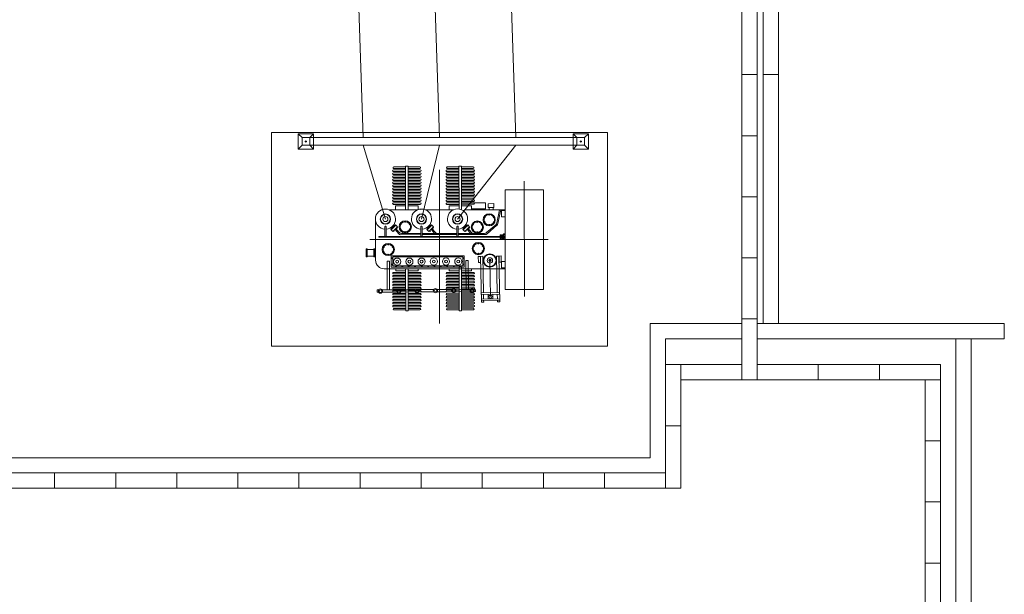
# Model space of a CAD drawing. Header units: millimetres. Extents: x 0 to 420, y 0 to 297.
# Tile 4 of 16: x 84 to 148, y 104 to 142. Entities that reach past the tile are written whole.
import ezdxf

# ---------------------------------------------------------------- set-up
doc = ezdxf.new("R2010")
doc.units = ezdxf.units.MM
doc.linetypes.add('K5LT_AXLED', pattern=[19.5, 15, -1.5, 1.5, -1.5])
doc.linetypes.add('K5LT_THIN', pattern=[0])
doc.layers.add('лотки', color=7, linetype='Continuous')
doc.layers.add('ошиновка 110', color=2, linetype='Continuous', true_color=0xffff00)

# ---------------------------------------------------------------- blocks, each defined once
blk = doc.blocks.new('U25')
at = {"color": 4, "linetype": 'K5LT_THIN', "lineweight": 9, "true_color": 0x00ffff}
for p, q in [((100.048, 120.383), (100.048, 134.383)), ((100.048, 134.383), (122.048, 134.383)), ((122.048, 134.383), (122.048, 120.383)), ((122.048, 120.383), (100.048, 120.383))]:
    blk.add_line(p, q, dxfattribs=at)
blk = doc.blocks.new('U29')
at = {"layer": 'лотки', "color": 4, "linetype": 'K5LT_THIN', "lineweight": 9, "true_color": 0x00ffff}
for p, q in [((132.248, 138.181), (132.248, 154.181)), ((132.248, 154.181), (133.248, 154.181)), ((133.248, 154.181), (133.248, 138.181)), ((133.248, 138.181), (132.248, 138.181))]:
    blk.add_line(p, q, dxfattribs=at)
blk = doc.blocks.new('U133')
at = {"color": 4, "linetype": 'K5LT_THIN', "lineweight": 9, "true_color": 0x00ffff}
for p, q in [((108.824, 132.191), (108.827, 129.326)), ((108.99, 132.191), (108.824, 132.191)), ((108.993, 129.327), (108.99, 132.191)), ((112.488, 132.194), (112.322, 132.194)), ((112.322, 132.194), (112.325, 129.374)), ((112.491, 129.374), (112.488, 132.194)), ((108.007, 132.082), (108.007, 132.084)), ((108.825, 131.936), (108.028, 131.935)), ((108.825, 131.838), (108.028, 131.837)), ((108.825, 131.74), (108.028, 131.739)), ((108.825, 131.642), (108.028, 131.641)), ((108.825, 131.544), (108.028, 131.543)), ((108.057, 132.132), (108.824, 132.132)), ((108.824, 132.034), (108.057, 132.034)), ((109.757, 132.133), (108.99, 132.132)), ((108.99, 132.034), (109.757, 132.035)), ((108.991, 131.936), (109.788, 131.937)), ((108.991, 131.838), (109.788, 131.839)), ((108.991, 131.74), (109.788, 131.741)), ((108.991, 131.642), (109.788, 131.643)), ((108.991, 131.544), (109.788, 131.544)), ((109.807, 132.083), (109.807, 132.085)), ((111.505, 132.085), (111.505, 132.086)), ((112.322, 131.939), (111.525, 131.938)), ((112.323, 131.841), (111.526, 131.84)), ((112.323, 131.743), (111.526, 131.742)), ((112.323, 131.645), (111.526, 131.644)), ((112.323, 131.547), (111.526, 131.546)), ((111.555, 132.135), (112.322, 132.135)), ((112.322, 132.037), (111.555, 132.036)), ((113.255, 132.136), (112.488, 132.135)), ((112.488, 132.037), (113.255, 132.038)), ((112.488, 131.939), (113.285, 131.94)), ((112.489, 131.841), (113.286, 131.842)), ((112.489, 131.743), (113.286, 131.744)), ((112.489, 131.645), (113.286, 131.645)), ((112.489, 131.547), (113.286, 131.547)), ((113.305, 132.086), (113.305, 132.088)), ((108.825, 131.446), (108.028, 131.445)), ((108.825, 131.347), (108.028, 131.347)), ((108.825, 131.249), (108.028, 131.249)), ((108.825, 131.151), (108.028, 131.151)), ((108.825, 131.053), (108.028, 131.052)), ((108.825, 130.955), (108.028, 130.954)), ((108.991, 131.446), (109.788, 131.446)), ((108.991, 131.348), (109.788, 131.348)), ((108.991, 131.249), (109.788, 131.25)), ((108.991, 131.151), (109.788, 131.152)), ((108.991, 131.053), (109.788, 131.054)), ((108.991, 130.955), (109.788, 130.956)), ((112.323, 131.448), (111.526, 131.448)), ((112.323, 131.35), (111.526, 131.35)), ((112.323, 131.252), (111.526, 131.252)), ((112.323, 131.154), (111.526, 131.153)), ((112.323, 131.056), (111.526, 131.055)), ((112.323, 130.958), (111.526, 130.957)), ((112.489, 131.449), (113.286, 131.449)), ((112.489, 131.35), (113.286, 131.351)), ((112.489, 131.252), (113.286, 131.253)), ((112.489, 131.154), (113.286, 131.155)), ((112.489, 131.056), (113.286, 131.057)), ((112.489, 130.958), (113.286, 130.959)), ((108.825, 130.857), (108.028, 130.856)), ((108.826, 130.759), (108.029, 130.758)), ((108.826, 130.661), (108.029, 130.66)), ((108.826, 130.563), (108.029, 130.562)), ((108.826, 130.464), (108.029, 130.464)), ((108.826, 130.366), (108.029, 130.366)), ((108.826, 130.268), (108.029, 130.268)), ((108.991, 130.857), (109.788, 130.858)), ((108.992, 130.759), (109.789, 130.76)), ((108.992, 130.661), (109.789, 130.661)), ((108.992, 130.563), (109.789, 130.563)), ((108.992, 130.465), (109.789, 130.465)), ((108.992, 130.367), (109.789, 130.367)), ((108.992, 130.268), (109.789, 130.269)), ((112.323, 130.86), (111.526, 130.859)), ((112.323, 130.762), (111.526, 130.761)), ((112.323, 130.664), (111.526, 130.663)), ((112.324, 130.565), (111.527, 130.565)), ((112.324, 130.467), (111.527, 130.467)), ((112.324, 130.369), (111.527, 130.369)), ((112.324, 130.271), (111.527, 130.27)), ((112.489, 130.86), (113.286, 130.861)), ((112.489, 130.762), (113.286, 130.762)), ((112.489, 130.664), (113.286, 130.664)), ((112.49, 130.566), (113.287, 130.566)), ((112.49, 130.467), (113.287, 130.468)), ((112.49, 130.369), (113.287, 130.37)), ((112.49, 130.271), (113.287, 130.272)), ((117.859, 130.638), (115.339, 130.636)), ((115.339, 130.636), (115.344, 124.094)), ((117.864, 124.096), (117.859, 130.638)), ((108.826, 130.17), (108.029, 130.169)), ((108.826, 130.072), (108.029, 130.071)), ((108.826, 129.974), (108.029, 129.973)), ((108.826, 129.876), (108.029, 129.875)), ((108.826, 129.778), (108.029, 129.777)), ((108.826, 129.68), (108.029, 129.679)), ((108.176, 129.586), (108.826, 129.586)), ((108.176, 129.586), (108.176, 129.326)), ((108.992, 130.17), (109.789, 130.171)), ((108.992, 130.072), (109.789, 130.073)), ((108.992, 129.974), (109.789, 129.975)), ((108.992, 129.876), (109.789, 129.877)), ((108.992, 129.778), (109.789, 129.779)), ((108.992, 129.68), (109.789, 129.68)), ((108.992, 129.586), (109.643, 129.587)), ((109.643, 129.587), (109.644, 129.327)), ((112.324, 130.173), (111.527, 130.172)), ((112.324, 130.075), (111.527, 130.074)), ((112.324, 129.977), (111.527, 129.976)), ((112.324, 129.879), (111.527, 129.878)), ((112.324, 129.781), (111.527, 129.78)), ((112.324, 129.682), (111.527, 129.682)), ((111.673, 129.589), (111.674, 129.329)), ((111.673, 129.589), (112.324, 129.589)), ((112.49, 130.173), (113.287, 130.174)), ((112.49, 130.075), (113.287, 130.076)), ((112.49, 129.977), (113.287, 129.978)), ((112.49, 129.879), (113.287, 129.879)), ((112.49, 129.781), (113.287, 129.781)), ((112.49, 129.683), (113.287, 129.683)), ((112.49, 129.589), (113.141, 129.59)), ((114.055, 129.782), (113.121, 129.781)), ((113.121, 129.781), (113.121, 129.781)), ((113.141, 129.59), (113.142, 129.33)), ((114.055, 129.396), (114.055, 129.782)), ((114.236, 129.726), (114.612, 129.727)), ((114.236, 129.466), (114.236, 129.726)), ((114.612, 129.727), (114.612, 129.467)), ((107.758, 129.326), (109.617, 129.327)), ((108.827, 129.326), (108.993, 129.327)), ((109.821, 129.327), (109.827, 129.327)), ((111.977, 129.329), (110.118, 129.327)), ((115.34, 129.332), (112.658, 129.33)), ((113.141, 129.395), (114.055, 129.396)), ((113.292, 129.396), (113.358, 129.396)), ((113.292, 129.33), (113.292, 129.396)), ((113.358, 129.33), (113.292, 129.33)), ((113.358, 129.396), (113.358, 129.33)), ((113.884, 129.396), (113.819, 129.396)), ((113.819, 129.396), (113.819, 129.331)), ((113.819, 129.331), (113.885, 129.331)), ((113.885, 129.331), (113.884, 129.396)), ((114.612, 129.467), (114.236, 129.466)), ((114.552, 129.467), (114.297, 129.467)), ((114.297, 129.467), (114.297, 129.331)), ((114.297, 129.331), (114.552, 129.331)), ((114.552, 129.331), (114.552, 129.467)), ((114.802, 128.462), (114.971, 129.331)), ((114.875, 128.42), (115.053, 129.332)), ((115.34, 129.272), (115.098, 129.271)), ((115.098, 129.271), (115.099, 128.858)), ((106.862, 128.582), (106.865, 126.017)), ((108.174, 128.343), (108.015, 128.188)), ((108.194, 128.321), (108.036, 128.167)), ((108.116, 128.286), (108.058, 128.351)), ((108.174, 128.343), (108.302, 128.202)), ((110.534, 128.344), (110.375, 128.19)), ((110.554, 128.323), (110.396, 128.169)), ((110.476, 128.288), (110.418, 128.353)), ((110.534, 128.344), (110.662, 128.204)), ((112.894, 128.346), (112.735, 128.192)), ((112.914, 128.325), (112.756, 128.17)), ((112.836, 128.29), (112.778, 128.355)), ((112.894, 128.346), (113.022, 128.206)), ((114.134, 127.828), (114.736, 128.349)), ((114.163, 127.748), (114.809, 128.307)), ((115.099, 128.858), (115.34, 128.859)), ((107.473, 128.237), (107.47, 128.232)), ((107.47, 128.232), (107.47, 128.23)), ((107.47, 127.58), (107.47, 128.23)), ((107.479, 128.241), (107.473, 128.237)), ((107.491, 128.245), (107.479, 128.241)), ((107.507, 128.247), (107.491, 128.245)), ((107.522, 128.246), (107.507, 128.247)), ((107.533, 128.243), (107.522, 128.246)), ((107.541, 128.239), (107.533, 128.243)), ((107.546, 128.235), (107.541, 128.239)), ((107.548, 128.23), (107.546, 128.235)), ((107.548, 127.58), (107.548, 128.23)), ((107.913, 128.091), (107.85, 128.152)), ((107.854, 128.035), (108.015, 128.188)), ((107.854, 128.035), (107.99, 127.902)), ((107.875, 128.015), (108.036, 128.167)), ((107.99, 127.902), (108.145, 128.053)), ((108.03, 127.941), (108.06, 127.91)), ((108.089, 127.938), (108.059, 127.969)), ((108.06, 127.91), (108.089, 127.938)), ((108.136, 128.044), (108.36, 127.769)), ((108.302, 128.202), (108.145, 128.053)), ((108.195, 128.101), (108.395, 127.85)), ((108.262, 128.104), (108.232, 128.136)), ((108.261, 128.163), (108.291, 128.132)), ((108.291, 128.132), (108.262, 128.104)), ((108.516, 127.695), (109.83, 127.696)), ((108.552, 127.775), (109.843, 127.776)), ((109.833, 128.239), (109.83, 128.234)), ((109.83, 128.234), (109.83, 128.232)), ((109.83, 127.582), (109.83, 128.232)), ((109.839, 128.243), (109.833, 128.239)), ((109.851, 128.247), (109.839, 128.243)), ((109.867, 128.249), (109.851, 128.247)), ((109.882, 128.248), (109.867, 128.249)), ((109.893, 128.245), (109.882, 128.248)), ((109.901, 128.241), (109.893, 128.245)), ((109.906, 128.237), (109.901, 128.241)), ((109.908, 128.232), (109.906, 128.237)), ((109.908, 127.582), (109.908, 128.232)), ((109.908, 127.696), (112.19, 127.698)), ((109.922, 127.776), (112.203, 127.778)), ((110.273, 128.093), (110.21, 128.154)), ((110.214, 128.037), (110.375, 128.19)), ((110.214, 128.037), (110.35, 127.904)), ((110.235, 128.017), (110.396, 128.169)), ((110.35, 127.904), (110.505, 128.055)), ((110.39, 127.943), (110.42, 127.912)), ((110.449, 127.94), (110.419, 127.971)), ((110.42, 127.912), (110.449, 127.94)), ((110.496, 128.046), (110.72, 127.77)), ((110.662, 128.204), (110.505, 128.055)), ((110.555, 128.102), (110.755, 127.852)), ((110.622, 128.106), (110.592, 128.138)), ((110.621, 128.165), (110.651, 128.134)), ((110.651, 128.134), (110.622, 128.106)), ((112.193, 128.241), (112.19, 128.236)), ((112.19, 128.236), (112.19, 128.234)), ((112.19, 127.584), (112.19, 128.234)), ((112.199, 128.245), (112.193, 128.241)), ((112.211, 128.249), (112.199, 128.245)), ((112.227, 128.251), (112.211, 128.249)), ((112.242, 128.25), (112.227, 128.251)), ((112.253, 128.247), (112.242, 128.25)), ((112.261, 128.243), (112.253, 128.247)), ((112.266, 128.239), (112.261, 128.243)), ((112.268, 128.234), (112.266, 128.239)), ((112.268, 127.584), (112.268, 128.234)), ((112.282, 127.778), (114.003, 127.779)), ((112.282, 127.698), (114.033, 127.699)), ((112.633, 128.095), (112.57, 128.156)), ((112.574, 128.039), (112.735, 128.192)), ((112.574, 128.039), (112.71, 127.906)), ((112.595, 128.019), (112.756, 128.17)), ((112.71, 127.906), (112.865, 128.057)), ((112.75, 127.945), (112.78, 127.914)), ((112.809, 127.942), (112.779, 127.973)), ((112.78, 127.914), (112.809, 127.942)), ((112.856, 128.048), (113.08, 127.772)), ((113.022, 128.206), (112.865, 128.057)), ((112.915, 128.104), (113.115, 127.854)), ((112.982, 128.108), (112.952, 128.14)), ((112.981, 128.167), (113.011, 128.136)), ((113.011, 128.136), (112.982, 128.108)), ((115.025, 127.681), (115.103, 127.681)), ((115.025, 127.681), (115.025, 127.558)), ((115.064, 127.681), (115.064, 127.558)), ((115.104, 127.558), (115.103, 127.681)), ((115.025, 127.586), (107.107, 127.58)), ((115.025, 127.53), (107.107, 127.523)), ((115.025, 127.435), (115.025, 127.558)), ((115.025, 127.435), (115.104, 127.435)), ((115.064, 127.435), (115.064, 127.558)), ((115.341, 127.586), (115.104, 127.586)), ((115.104, 127.558), (115.104, 127.435)), ((115.341, 127.53), (115.104, 127.53)), ((115.328, 127.643), (115.341, 127.643)), ((115.328, 127.474), (115.342, 127.474)), ((106.242, 126.766), (106.304, 126.766)), ((106.243, 126.24), (106.242, 126.766)), ((106.304, 126.766), (106.305, 126.24)), ((106.304, 126.721), (106.74, 126.721)), ((106.74, 126.766), (106.802, 126.766)), ((106.74, 126.241), (106.74, 126.766)), ((106.864, 126.766), (106.802, 126.766)), ((106.802, 126.766), (106.802, 126.241)), ((106.802, 126.766), (106.802, 126.241)), ((106.864, 126.241), (106.864, 126.766)), ((106.305, 126.24), (106.243, 126.24)), ((106.305, 126.285), (106.74, 126.286)), ((106.802, 126.241), (106.74, 126.241)), ((106.802, 126.241), (106.864, 126.241)), ((107.892, 126.312), (112.668, 126.316)), ((107.892, 125.565), (107.892, 126.312)), ((112.566, 126.236), (107.984, 126.233)), ((107.984, 126.233), (107.984, 125.645)), ((112.566, 125.648), (112.566, 126.236)), ((112.668, 126.316), (112.669, 125.569)), ((115.101, 125.928), (115.343, 125.929)), ((115.101, 125.515), (115.101, 125.928)), ((107.425, 125.457), (115.343, 125.464)), ((112.669, 125.569), (107.892, 125.565)), ((107.984, 125.645), (112.566, 125.648)), ((108.83, 125.222), (108.033, 125.221)), ((108.83, 125.124), (108.033, 125.123)), ((108.179, 125.315), (108.179, 125.458)), ((108.179, 125.315), (108.83, 125.315)), ((108.832, 122.711), (108.83, 125.458)), ((108.83, 125.458), (108.996, 125.458)), ((108.996, 125.458), (108.998, 122.711)), ((108.996, 125.315), (109.647, 125.316)), ((108.996, 125.222), (109.793, 125.223)), ((108.996, 125.124), (109.793, 125.125)), ((109.647, 125.316), (109.647, 125.459)), ((112.328, 125.225), (111.531, 125.225)), ((112.328, 125.127), (111.531, 125.127)), ((111.677, 125.318), (111.677, 125.461)), ((111.677, 125.318), (112.328, 125.319)), ((112.33, 122.714), (112.328, 125.579)), ((112.328, 125.579), (112.494, 125.579)), ((112.494, 125.579), (112.496, 122.714)), ((112.494, 125.319), (113.145, 125.319)), ((112.494, 125.226), (113.291, 125.226)), ((112.494, 125.127), (113.291, 125.128)), ((113.145, 125.319), (113.145, 125.462)), ((115.343, 125.515), (115.101, 125.515)), ((108.83, 125.026), (108.033, 125.025)), ((108.83, 124.928), (108.033, 124.927)), ((108.83, 124.83), (108.033, 124.829)), ((108.83, 124.731), (108.033, 124.731)), ((108.831, 124.633), (108.034, 124.633)), ((108.831, 124.535), (108.034, 124.535)), ((108.831, 124.437), (108.034, 124.436)), ((108.996, 125.026), (109.793, 125.027)), ((108.996, 124.928), (109.793, 124.928)), ((108.996, 124.83), (109.793, 124.83)), ((108.996, 124.732), (109.793, 124.732)), ((108.997, 124.633), (109.794, 124.634)), ((108.997, 124.535), (109.794, 124.536)), ((108.997, 124.437), (109.794, 124.438)), ((112.328, 125.029), (111.531, 125.028)), ((112.328, 124.931), (111.531, 124.93)), ((112.328, 124.833), (111.531, 124.832)), ((112.328, 124.735), (111.531, 124.734)), ((112.328, 124.637), (111.531, 124.636)), ((112.329, 124.539), (111.532, 124.538)), ((112.329, 124.44), (111.532, 124.44)), ((112.494, 125.029), (113.291, 125.03)), ((112.494, 124.931), (113.291, 124.932)), ((112.494, 124.833), (113.291, 124.834)), ((112.494, 124.735), (113.291, 124.736)), ((112.494, 124.637), (113.291, 124.638)), ((112.495, 124.539), (113.292, 124.539)), ((112.495, 124.441), (113.292, 124.441)), ((108.831, 124.339), (108.034, 124.338)), ((108.831, 124.241), (108.034, 124.24)), ((108.831, 124.143), (108.034, 124.142)), ((108.831, 124.045), (108.034, 124.044)), ((108.831, 123.947), (108.034, 123.946)), ((108.831, 123.848), (108.034, 123.848)), ((108.997, 124.339), (109.794, 124.34)), ((108.997, 124.241), (109.794, 124.242)), ((108.997, 124.143), (109.794, 124.144)), ((108.997, 124.045), (109.794, 124.045)), ((108.997, 123.947), (109.794, 123.947)), ((108.997, 123.849), (109.794, 123.849)), ((112.329, 124.342), (111.532, 124.342)), ((112.329, 124.244), (111.532, 124.244)), ((112.329, 124.146), (111.532, 124.146)), ((112.329, 124.048), (111.532, 124.047)), ((112.329, 123.95), (111.532, 123.949)), ((112.329, 123.852), (111.532, 123.851)), ((112.495, 124.343), (113.292, 124.343)), ((112.495, 124.244), (113.292, 124.245)), ((112.495, 124.146), (113.292, 124.147)), ((112.495, 124.048), (113.292, 124.049)), ((112.495, 123.95), (113.292, 123.951)), ((112.495, 123.852), (113.292, 123.853)), ((115.344, 124.094), (117.864, 124.096)), ((108.831, 123.75), (108.034, 123.75)), ((108.831, 123.652), (108.034, 123.652)), ((108.831, 123.554), (108.034, 123.554)), ((108.831, 123.456), (108.034, 123.455)), ((108.832, 123.358), (108.035, 123.357)), ((108.832, 123.26), (108.035, 123.259)), ((108.832, 123.162), (108.035, 123.161)), ((108.997, 123.751), (109.794, 123.751)), ((108.997, 123.652), (109.794, 123.653)), ((108.997, 123.554), (109.794, 123.555)), ((108.997, 123.456), (109.794, 123.457)), ((108.998, 123.358), (109.795, 123.359)), ((108.998, 123.26), (109.795, 123.261)), ((108.998, 123.162), (109.795, 123.163)), ((112.329, 123.754), (111.532, 123.753)), ((112.329, 123.656), (111.532, 123.655)), ((112.329, 123.558), (111.532, 123.557)), ((112.329, 123.459), (111.532, 123.459)), ((112.329, 123.361), (111.532, 123.361)), ((112.33, 123.263), (111.533, 123.263)), ((112.33, 123.165), (111.533, 123.164)), ((112.495, 123.754), (113.292, 123.755)), ((112.495, 123.656), (113.292, 123.656)), ((112.495, 123.558), (113.292, 123.558)), ((112.495, 123.46), (113.292, 123.46)), ((112.495, 123.361), (113.292, 123.362)), ((112.496, 123.263), (113.293, 123.264)), ((112.496, 123.165), (113.293, 123.166)), ((108.015, 122.819), (108.015, 122.817)), ((108.832, 123.064), (108.035, 123.063)), ((108.832, 122.966), (108.035, 122.965)), ((108.832, 122.867), (108.065, 122.867)), ((108.065, 122.769), (108.832, 122.769)), ((108.998, 122.711), (108.832, 122.711)), ((108.998, 123.064), (109.795, 123.064)), ((108.998, 122.966), (109.795, 122.966)), ((108.998, 122.868), (109.765, 122.868)), ((109.765, 122.77), (108.998, 122.769)), ((109.815, 122.82), (109.815, 122.818)), ((111.513, 122.822), (111.513, 122.82)), ((112.33, 123.067), (111.533, 123.066)), ((112.33, 122.969), (111.533, 122.968)), ((112.33, 122.871), (111.563, 122.87)), ((111.563, 122.772), (112.33, 122.773)), ((112.496, 122.714), (112.33, 122.714)), ((112.496, 123.067), (113.293, 123.068)), ((112.496, 122.969), (113.293, 122.97)), ((112.496, 122.871), (113.263, 122.872)), ((113.263, 122.773), (112.496, 122.773)), ((113.313, 122.823), (113.313, 122.822))]:
    blk.add_line(p, q, dxfattribs=at)
at = {"color": 2, "linetype": 'K5LT_AXLED', "lineweight": 9, "true_color": 0xffff00}
blk.add_line((116.598, 131.197), (116.605, 123.653), dxfattribs=at)
at = {"color": 4, "linetype": 'K5LT_THIN', "lineweight": 9, "true_color": 0x00ffff}
for centre, radius, start, end in [((108.028, 131.885), 0.05, 90.04687, 180.04687), ((108.028, 131.887), 0.05, 180.04687, 270.04687), ((108.028, 131.689), 0.05, 90.04687, 180.04687), ((108.028, 131.691), 0.05, 180.04687, 270.04687), ((108.028, 131.493), 0.05, 90.04687, 180.04687), ((108.057, 132.082), 0.05, 90.04687, 180.04687), ((108.057, 132.084), 0.05, 180.04687, 270.04687), ((109.757, 132.083), 0.05, 0.04687, 90.04687), ((109.757, 132.085), 0.05, 270.04687, 0.04687), ((109.788, 131.887), 0.05, 0.04687, 90.04687), ((109.788, 131.889), 0.05, 270.04687, 0.04687), ((109.788, 131.691), 0.05, 0.04687, 90.04687), ((109.788, 131.693), 0.05, 270.04687, 0.04687), ((109.788, 131.494), 0.05, 0.04687, 90.04687), ((111.525, 131.888), 0.05, 90.04687, 180.04687), ((111.525, 131.89), 0.05, 180.04687, 270.04687), ((111.526, 131.692), 0.05, 90.04687, 180.04687), ((111.526, 131.694), 0.05, 180.04687, 270.04687), ((111.526, 131.496), 0.05, 90.04687, 180.04687), ((111.555, 132.085), 0.05, 90.04687, 180.04687), ((111.555, 132.086), 0.05, 180.04687, 270.04687), ((113.255, 132.086), 0.05, 0.04687, 90.04687), ((113.255, 132.088), 0.05, 270.04687, 0.04687), ((113.285, 131.89), 0.05, 0.04687, 90.04687), ((113.285, 131.892), 0.05, 270.04687, 0.04687), ((113.286, 131.694), 0.05, 0.04687, 90.04687), ((113.286, 131.695), 0.05, 270.04687, 0.04687), ((113.286, 131.497), 0.05, 0.04687, 90.04687), ((108.028, 131.495), 0.05, 180.04687, 270.04687), ((108.028, 131.297), 0.05, 90.04687, 180.04687), ((108.028, 131.299), 0.05, 180.04687, 270.04687), ((108.028, 131.101), 0.05, 90.04687, 180.04687), ((108.028, 131.102), 0.05, 180.04687, 270.04687), ((108.028, 130.904), 0.05, 90.04687, 180.04687), ((108.028, 130.906), 0.05, 180.04687, 270.04687), ((109.788, 131.496), 0.05, 270.04687, 0.04687), ((109.788, 131.298), 0.05, 0.04687, 90.04687), ((109.788, 131.3), 0.05, 270.04687, 0.04687), ((109.788, 131.102), 0.05, 0.04687, 90.04687), ((109.788, 131.104), 0.05, 270.04687, 0.04687), ((109.788, 130.906), 0.05, 0.04687, 90.04687), ((109.788, 130.908), 0.05, 270.04687, 0.04687), ((111.526, 131.498), 0.05, 180.04687, 270.04687), ((111.526, 131.3), 0.05, 90.04687, 180.04687), ((111.526, 131.302), 0.05, 180.04687, 270.04687), ((111.526, 131.103), 0.05, 90.04687, 180.04687), ((111.526, 131.105), 0.05, 180.04687, 270.04687), ((111.526, 130.907), 0.05, 90.04687, 180.04687), ((111.526, 130.909), 0.05, 180.04687, 270.04687), ((113.286, 131.499), 0.05, 270.04687, 0.04687), ((113.286, 131.301), 0.05, 0.04687, 90.04687), ((113.286, 131.303), 0.05, 270.04687, 0.04687), ((113.286, 131.105), 0.05, 0.04687, 90.04687), ((113.286, 131.107), 0.05, 270.04687, 0.04687), ((113.286, 130.909), 0.05, 0.04687, 90.04687), ((113.286, 130.911), 0.05, 270.04687, 0.04687), ((108.029, 130.708), 0.05, 90.04687, 180.04687), ((108.029, 130.71), 0.05, 180.04687, 270.04687), ((108.029, 130.512), 0.05, 90.04687, 180.04687), ((108.029, 130.514), 0.05, 180.04687, 270.04687), ((108.029, 130.316), 0.05, 90.04687, 180.04687), ((108.029, 130.318), 0.05, 180.04687, 270.04687), ((109.789, 130.71), 0.05, 0.04687, 90.04687), ((109.789, 130.711), 0.05, 270.04687, 0.04687), ((109.789, 130.513), 0.05, 0.04687, 90.04687), ((109.789, 130.515), 0.05, 270.04687, 0.04687), ((109.789, 130.317), 0.05, 0.04687, 90.04687), ((109.789, 130.319), 0.05, 270.04687, 0.04687), ((111.526, 130.711), 0.05, 90.04687, 180.04687), ((111.526, 130.713), 0.05, 180.04687, 270.04687), ((111.527, 130.515), 0.05, 90.04687, 180.04687), ((111.527, 130.517), 0.05, 180.04687, 270.04687), ((111.527, 130.319), 0.05, 90.04687, 180.04687), ((111.527, 130.32), 0.05, 180.04687, 270.04687), ((113.286, 130.712), 0.05, 0.04687, 90.04687), ((113.286, 130.714), 0.05, 270.04687, 0.04687), ((113.287, 130.516), 0.05, 0.04687, 90.04687), ((113.287, 130.518), 0.05, 270.04687, 0.04687), ((113.287, 130.32), 0.05, 0.04687, 90.04687), ((113.287, 130.322), 0.05, 270.04687, 0.04687), ((108.029, 130.119), 0.05, 90.04687, 180.04687), ((108.029, 130.121), 0.05, 180.04687, 270.04687), ((108.029, 129.923), 0.05, 90.04687, 180.04687), ((108.029, 129.925), 0.05, 180.04687, 270.04687), ((108.029, 129.727), 0.05, 90.04687, 180.04687), ((108.029, 129.729), 0.05, 180.04687, 270.04687), ((109.789, 130.121), 0.05, 0.04687, 90.04687), ((109.789, 130.123), 0.05, 270.04687, 0.04687), ((109.789, 129.925), 0.05, 0.04687, 90.04687), ((109.789, 129.927), 0.05, 270.04687, 0.04687), ((109.789, 129.729), 0.05, 0.04687, 90.04687), ((109.789, 129.73), 0.05, 270.04687, 0.04687), ((111.527, 130.122), 0.05, 90.04687, 180.04687), ((111.527, 130.124), 0.05, 180.04687, 270.04687), ((111.527, 129.926), 0.05, 90.04687, 180.04687), ((111.527, 129.928), 0.05, 180.04687, 270.04687), ((111.527, 129.73), 0.05, 90.04687, 180.04687), ((111.527, 129.732), 0.05, 180.04687, 270.04687), ((113.287, 130.124), 0.05, 0.04687, 90.04687), ((113.287, 130.126), 0.05, 270.04687, 0.04687), ((113.287, 129.928), 0.05, 0.04687, 90.04687), ((113.287, 129.929), 0.05, 270.04687, 0.04687), ((113.287, 129.731), 0.05, 0.04687, 90.04687), ((113.287, 129.733), 0.05, 270.04687, 0.04687), ((107.508, 128.715), 0.659, 273.44393, 266.64981), ((107.508, 128.715), 0.337, 0, 180), ((107.508, 128.715), 0.316, 0, 180), ((109.868, 128.717), 0.659, 273.44393, 266.64981), ((109.868, 128.717), 0.337, 0, 180), ((109.868, 128.717), 0.316, 0, 180), ((112.228, 128.719), 0.659, 273.44393, 266.64981), ((112.228, 128.719), 0.337, 0, 180), ((112.228, 128.719), 0.316, 0, 180), ((114.303, 128.672), 0.399, 0, 180), ((114.303, 128.672), 0.34, 0, 180), ((114.303, 129.012), 0.0312, 0, 180), ((114.303, 129.012), 0.0312, 180, 0), ((107.508, 128.715), 0.337, 180, 0), ((107.508, 128.715), 0.316, 180, 0), ((107.508, 128.715), 0.166, 0, 180), ((107.508, 128.715), 0.166, 180, 0), ((108.805, 128.208), 0.399, 0, 180), ((108.805, 128.208), 0.34, 0, 180), ((108.514, 128.382), 0.0312, 0, 180), ((108.514, 128.382), 0.0312, 180, 0), ((108.805, 128.547), 0.0312, 0, 180), ((108.805, 128.547), 0.0312, 180, 0), ((109.096, 128.383), 0.0312, 0, 180), ((109.096, 128.383), 0.0312, 180, 0), ((109.868, 128.717), 0.337, 180, 0), ((109.868, 128.717), 0.316, 180, 0), ((109.868, 128.717), 0.166, 0, 180), ((109.868, 128.717), 0.166, 180, 0), ((112.228, 128.719), 0.337, 180, 0), ((112.228, 128.719), 0.316, 180, 0), ((112.228, 128.719), 0.166, 0, 180), ((112.228, 128.719), 0.166, 180, 0), ((113.524, 128.194), 0.399, 0, 180), ((113.524, 128.194), 0.34, 0, 180), ((113.232, 128.368), 0.0312, 0, 180), ((113.232, 128.368), 0.0312, 180, 0), ((113.523, 128.533), 0.0312, 0, 180), ((113.523, 128.533), 0.0312, 180, 0), ((113.815, 128.369), 0.0312, 0, 180), ((113.815, 128.369), 0.0312, 180, 0), ((114.303, 128.672), 0.399, 180, 0), ((114.303, 128.672), 0.34, 180, 0), ((114.012, 128.847), 0.0312, 0, 180), ((114.012, 128.847), 0.0312, 180, 0), ((114.012, 128.497), 0.0312, 0, 180), ((114.012, 128.497), 0.0312, 180, 0), ((114.304, 128.333), 0.0312, 0, 180), ((114.304, 128.333), 0.0312, 180, 0), ((114.595, 128.848), 0.0312, 0, 180), ((114.595, 128.848), 0.0312, 180, 0), ((114.595, 128.498), 0.0312, 0, 180), ((114.595, 128.498), 0.0312, 180, 0), ((114.605, 128.5), 0.2, 310.83704, 348.97393), ((114.679, 128.458), 0.2, 310.83704, 348.97393), ((108.515, 127.895), 0.2, 219.17113, 270.04687), ((108.552, 127.975), 0.2, 218.61273, 270.04687), ((108.805, 128.208), 0.399, 180, 0), ((108.805, 128.208), 0.34, 180, 0), ((108.514, 128.032), 0.0312, 0, 180), ((108.514, 128.032), 0.0312, 180, 0), ((108.805, 127.868), 0.0312, 0, 180), ((108.805, 127.868), 0.0312, 180, 0), ((109.097, 128.033), 0.0312, 0, 180), ((109.097, 128.033), 0.0312, 180, 0), ((110.912, 127.977), 0.2, 218.61273, 270.04687), ((113.272, 127.979), 0.2, 218.61273, 270.04687), ((113.524, 128.194), 0.399, 180, 0), ((113.524, 128.194), 0.34, 180, 0), ((113.233, 128.018), 0.0312, 0, 180), ((113.233, 128.018), 0.0312, 180, 0), ((113.524, 127.854), 0.0312, 0, 180), ((113.524, 127.854), 0.0312, 180, 0), ((113.815, 128.019), 0.0312, 0, 180), ((113.815, 128.019), 0.0312, 180, 0), ((114.003, 127.979), 0.2, 270.04687, 310.83704), ((114.033, 127.899), 0.2, 270.04687, 310.83704), ((115.328, 127.558), 0.196, 86.13902, 171.74291), ((115.328, 127.558), 0.151, 84.97173, 169.24199), ((107.106, 127.551), 0.0283, 89.95424, 180.04687), ((107.106, 127.551), 0.0283, 180.04687, 270.1395), ((107.106, 127.551), 0.0283, 90.04687, 90.1395), ((107.106, 127.551), 0.0283, 269.95424, 270.04687), ((107.692, 126.719), 0.399, 0, 180), ((107.692, 126.719), 0.34, 0, 180), ((107.692, 127.058), 0.0312, 0, 180), ((107.692, 127.058), 0.0312, 180, 0), ((113.59, 126.783), 0.399, 0, 180), ((113.59, 126.783), 0.34, 0, 180), ((113.59, 127.123), 0.0312, 0, 180), ((113.59, 127.123), 0.0312, 180, 0), ((115.328, 127.558), 0.196, 188.35083, 273.95472), ((115.328, 127.558), 0.151, 190.85175, 275.12201), ((115.328, 127.558), 0.0845, 90.04687, 160.47737), ((115.328, 127.558), 0.0845, 199.61637, 270.04687), ((107.692, 126.719), 0.399, 180, 0), ((107.692, 126.719), 0.34, 180, 0), ((107.401, 126.893), 0.0312, 0, 180), ((107.401, 126.893), 0.0312, 180, 0), ((107.401, 126.543), 0.0312, 0, 180), ((107.401, 126.543), 0.0312, 180, 0), ((107.693, 126.379), 0.0312, 0, 180), ((107.693, 126.379), 0.0312, 180, 0), ((107.984, 126.894), 0.0312, 0, 180), ((107.984, 126.894), 0.0312, 180, 0), ((107.984, 126.544), 0.0312, 0, 180), ((107.984, 126.544), 0.0312, 180, 0), ((113.59, 126.783), 0.399, 180, 0), ((113.59, 126.783), 0.34, 180, 0), ((113.299, 126.957), 0.0312, 0, 180), ((113.299, 126.957), 0.0312, 180, 0), ((113.299, 126.607), 0.0312, 0, 180), ((113.299, 126.607), 0.0312, 180, 0), ((113.59, 126.443), 0.0312, 0, 180), ((113.59, 126.443), 0.0312, 180, 0), ((113.881, 126.958), 0.0312, 0, 180), ((113.881, 126.958), 0.0312, 180, 0), ((113.882, 126.608), 0.0312, 0, 180), ((113.882, 126.608), 0.0312, 180, 0), ((114.345, 126.004), 0.431, 0, 180), ((114.345, 126.004), 0.402, 0, 180), ((107.425, 126.017), 0.56, 180.04687, 270.04687), ((107.933, 126.151), 0.034, 0, 180), ((107.933, 126.151), 0.034, 180, 0), ((107.933, 125.737), 0.034, 0, 180), ((107.933, 125.737), 0.034, 180, 0), ((108.275, 125.929), 0.234, 0, 180), ((108.275, 125.929), 0.234, 180, 0), ((108.188, 126.271), 0.034, 0, 180), ((108.188, 126.271), 0.034, 180, 0), ((108.275, 125.929), 0.095, 0, 180), ((108.275, 125.929), 0.095, 180, 0), ((108.603, 126.272), 0.034, 0, 180), ((108.603, 126.272), 0.034, 180, 0), ((109.075, 125.929), 0.234, 0, 180), ((109.075, 125.929), 0.234, 180, 0), ((109.075, 125.929), 0.095, 0, 180), ((109.075, 125.929), 0.095, 180, 0), ((109.017, 126.272), 0.034, 0, 180), ((109.017, 126.272), 0.034, 180, 0), ((109.431, 126.272), 0.034, 0, 180), ((109.431, 126.272), 0.034, 180, 0), ((109.875, 125.93), 0.234, 0, 180), ((109.875, 125.93), 0.234, 180, 0), ((109.875, 125.93), 0.095, 0, 180), ((109.875, 125.93), 0.095, 180, 0), ((109.881, 126.273), 0.034, 0, 180), ((109.881, 126.273), 0.034, 180, 0), ((110.296, 126.273), 0.034, 0, 180), ((110.296, 126.273), 0.034, 180, 0), ((110.675, 125.937), 0.234, 0, 180), ((110.675, 125.937), 0.234, 180, 0), ((110.675, 125.937), 0.095, 0, 180), ((110.675, 125.937), 0.095, 180, 0), ((110.711, 126.273), 0.034, 0, 180), ((110.711, 126.273), 0.034, 180, 0), ((111.125, 126.274), 0.034, 0, 180), ((111.125, 126.274), 0.034, 180, 0), ((111.475, 125.937), 0.234, 0, 180), ((111.475, 125.937), 0.234, 180, 0), ((111.475, 125.937), 0.095, 0, 180), ((111.475, 125.937), 0.095, 180, 0), ((111.539, 126.274), 0.034, 0, 180), ((111.539, 126.274), 0.034, 180, 0), ((111.968, 126.274), 0.034, 0, 180), ((111.968, 126.274), 0.034, 180, 0), ((112.275, 125.938), 0.234, 0, 180), ((112.275, 125.938), 0.234, 180, 0), ((112.275, 125.938), 0.095, 0, 180), ((112.275, 125.938), 0.095, 180, 0), ((112.382, 126.275), 0.034, 0, 180), ((112.382, 126.275), 0.034, 180, 0), ((112.62, 126.156), 0.034, 0, 180), ((112.62, 126.156), 0.034, 180, 0), ((112.62, 125.741), 0.034, 0, 180), ((112.62, 125.741), 0.034, 180, 0), ((114.345, 126.004), 0.431, 180, 0), ((114.345, 126.004), 0.402, 180, 0), ((114.345, 126.004), 0.178, 0, 180), ((114.345, 126.004), 0.178, 180, 0), ((114.345, 126.004), 0.0773, 0, 180), ((114.345, 126.004), 0.0773, 180, 0), ((114.345, 126.004), 0.0427, 0, 180), ((114.345, 126.004), 0.0427, 180, 0), ((108.033, 125.171), 0.05, 90.04687, 180.04687), ((108.033, 125.173), 0.05, 180.04687, 270.04687), ((108.199, 125.6), 0.034, 0, 180), ((108.199, 125.6), 0.034, 180, 0), ((108.614, 125.6), 0.034, 0, 180), ((108.614, 125.6), 0.034, 180, 0), ((109.028, 125.6), 0.034, 0, 180), ((109.028, 125.6), 0.034, 180, 0), ((109.442, 125.601), 0.034, 0, 180), ((109.442, 125.601), 0.034, 180, 0), ((109.793, 125.173), 0.05, 0.04687, 90.04687), ((109.793, 125.175), 0.05, 270.04687, 0.04687), ((109.892, 125.601), 0.034, 0, 180), ((109.892, 125.601), 0.034, 180, 0), ((110.307, 125.601), 0.034, 0, 180), ((110.307, 125.601), 0.034, 180, 0), ((110.722, 125.602), 0.034, 0, 180), ((110.722, 125.602), 0.034, 180, 0), ((111.136, 125.602), 0.034, 0, 180), ((111.136, 125.602), 0.034, 180, 0), ((111.531, 125.175), 0.05, 90.04687, 180.04687), ((111.531, 125.177), 0.05, 180.04687, 270.04687), ((111.55, 125.602), 0.034, 0, 180), ((111.55, 125.602), 0.034, 180, 0), ((111.979, 125.603), 0.034, 0, 180), ((111.979, 125.603), 0.034, 180, 0), ((112.394, 125.603), 0.034, 0, 180), ((112.394, 125.603), 0.034, 180, 0), ((113.291, 125.176), 0.05, 0.04687, 90.04687), ((113.291, 125.178), 0.05, 270.04687, 0.04687), ((108.033, 124.975), 0.05, 90.04687, 180.04687), ((108.033, 124.977), 0.05, 180.04687, 270.04687), ((108.033, 124.779), 0.05, 90.04687, 180.04687), ((108.033, 124.781), 0.05, 180.04687, 270.04687), ((108.034, 124.583), 0.05, 90.04687, 180.04687), ((108.034, 124.585), 0.05, 180.04687, 270.04687), ((108.034, 124.386), 0.05, 90.04687, 180.04687), ((109.793, 124.977), 0.05, 0.04687, 90.04687), ((109.793, 124.978), 0.05, 270.04687, 0.04687), ((109.793, 124.78), 0.05, 0.04687, 90.04687), ((109.793, 124.782), 0.05, 270.04687, 0.04687), ((109.794, 124.584), 0.05, 0.04687, 90.04687), ((109.794, 124.586), 0.05, 270.04687, 0.04687), ((109.794, 124.388), 0.05, 0.04687, 90.04687), ((111.531, 124.978), 0.05, 90.04687, 180.04687), ((111.531, 124.98), 0.05, 180.04687, 270.04687), ((111.531, 124.782), 0.05, 90.04687, 180.04687), ((111.531, 124.784), 0.05, 180.04687, 270.04687), ((111.531, 124.586), 0.05, 90.04687, 180.04687), ((111.531, 124.588), 0.05, 180.04687, 270.04687), ((111.532, 124.39), 0.05, 90.04687, 180.04687), ((113.291, 124.98), 0.05, 0.04687, 90.04687), ((113.291, 124.982), 0.05, 270.04687, 0.04687), ((113.291, 124.784), 0.05, 0.04687, 90.04687), ((113.291, 124.786), 0.05, 270.04687, 0.04687), ((113.291, 124.588), 0.05, 0.04687, 90.04687), ((113.291, 124.589), 0.05, 270.04687, 0.04687), ((113.292, 124.391), 0.05, 0.04687, 90.04687), ((108.034, 124.388), 0.05, 180.04687, 270.04687), ((108.034, 124.19), 0.05, 90.04687, 180.04687), ((108.034, 124.192), 0.05, 180.04687, 270.04687), ((108.034, 123.994), 0.05, 90.04687, 180.04687), ((108.034, 123.996), 0.05, 180.04687, 270.04687), ((108.034, 123.798), 0.05, 90.04687, 180.04687), ((108.034, 123.8), 0.05, 180.04687, 270.04687), ((109.794, 124.39), 0.05, 270.04687, 0.04687), ((109.794, 124.192), 0.05, 0.04687, 90.04687), ((109.794, 124.194), 0.05, 270.04687, 0.04687), ((109.794, 123.995), 0.05, 0.04687, 90.04687), ((109.794, 123.997), 0.05, 270.04687, 0.04687), ((109.794, 123.799), 0.05, 0.04687, 90.04687), ((109.794, 123.801), 0.05, 270.04687, 0.04687), ((111.532, 124.392), 0.05, 180.04687, 270.04687), ((111.532, 124.194), 0.05, 90.04687, 180.04687), ((111.532, 124.196), 0.05, 180.04687, 270.04687), ((111.532, 123.997), 0.05, 90.04687, 180.04687), ((111.532, 123.999), 0.05, 180.04687, 270.04687), ((111.532, 123.801), 0.05, 90.04687, 180.04687), ((111.532, 123.803), 0.05, 180.04687, 270.04687), ((113.292, 124.393), 0.05, 270.04687, 0.04687), ((113.292, 124.195), 0.05, 0.04687, 90.04687), ((113.292, 124.197), 0.05, 270.04687, 0.04687), ((113.292, 123.999), 0.05, 0.04687, 90.04687), ((113.292, 124.001), 0.05, 270.04687, 0.04687), ((113.292, 123.803), 0.05, 0.04687, 90.04687), ((113.292, 123.805), 0.05, 270.04687, 0.04687), ((108.034, 123.602), 0.05, 90.04687, 180.04687), ((108.034, 123.604), 0.05, 180.04687, 270.04687), ((108.035, 123.405), 0.05, 90.04687, 180.04687), ((108.035, 123.407), 0.05, 180.04687, 270.04687), ((108.035, 123.209), 0.05, 90.04687, 180.04687), ((108.035, 123.211), 0.05, 180.04687, 270.04687), ((109.794, 123.603), 0.05, 0.04687, 90.04687), ((109.794, 123.605), 0.05, 270.04687, 0.04687), ((109.795, 123.407), 0.05, 0.04687, 90.04687), ((109.795, 123.409), 0.05, 270.04687, 0.04687), ((109.795, 123.211), 0.05, 0.04687, 90.04687), ((109.795, 123.213), 0.05, 270.04687, 0.04687), ((111.532, 123.605), 0.05, 90.04687, 180.04687), ((111.532, 123.607), 0.05, 180.04687, 270.04687), ((111.532, 123.409), 0.05, 90.04687, 180.04687), ((111.532, 123.411), 0.05, 180.04687, 270.04687), ((111.533, 123.213), 0.05, 90.04687, 180.04687), ((111.533, 123.214), 0.05, 180.04687, 270.04687), ((113.292, 123.606), 0.05, 0.04687, 90.04687), ((113.292, 123.608), 0.05, 270.04687, 0.04687), ((113.292, 123.41), 0.05, 0.04687, 90.04687), ((113.292, 123.412), 0.05, 270.04687, 0.04687), ((113.293, 123.214), 0.05, 0.04687, 90.04687), ((113.293, 123.216), 0.05, 270.04687, 0.04687), ((108.035, 123.013), 0.05, 90.04687, 180.04687), ((108.035, 123.015), 0.05, 180.04687, 270.04687), ((108.065, 122.817), 0.05, 90.04687, 180.04687), ((108.065, 122.819), 0.05, 180.04687, 270.04687), ((109.765, 122.818), 0.05, 0.04687, 90.04687), ((109.765, 122.82), 0.05, 270.04687, 0.04687), ((109.795, 123.014), 0.05, 0.04687, 90.04687), ((109.795, 123.016), 0.05, 270.04687, 0.04687), ((111.533, 123.016), 0.05, 90.04687, 180.04687), ((111.533, 123.018), 0.05, 180.04687, 270.04687), ((111.563, 122.82), 0.05, 90.04687, 180.04687), ((111.563, 122.822), 0.05, 180.04687, 270.04687), ((113.263, 122.822), 0.05, 0.04687, 90.04687), ((113.263, 122.823), 0.05, 270.04687, 0.04687), ((113.293, 123.018), 0.05, 0.04687, 90.04687), ((113.293, 123.02), 0.05, 270.04687, 0.04687)]:
    blk.add_arc(centre, radius, start, end, dxfattribs=at)
blk = doc.blocks.new('U134')
at = {"color": 4, "linetype": 'K5LT_THIN', "lineweight": 9, "true_color": 0x00ffff}
for p, q in [((107.618, 125.964), (107.768, 125.965)), ((107.631, 124.078), (107.618, 125.964)), ((107.768, 125.965), (107.781, 124.079)), ((112.93, 126.002), (112.78, 126.001)), ((112.78, 126.001), (112.794, 124.114)), ((112.944, 124.116), (112.93, 126.002)), ((106.97, 124.073), (107.064, 124.074)), ((106.971, 123.923), (106.97, 124.073)), ((107.065, 123.924), (106.971, 123.923)), ((107.3, 124.075), (108.264, 124.082)), ((108.265, 123.932), (107.301, 123.925)), ((107.781, 124.079), (107.631, 124.078)), ((108.5, 124.084), (109.464, 124.091)), ((109.465, 123.941), (108.501, 123.934)), ((109.7, 124.092), (110.664, 124.099)), ((110.665, 123.949), (109.701, 123.942)), ((110.9, 124.101), (111.864, 124.108)), ((111.865, 123.958), (110.901, 123.951)), ((112.1, 124.11), (113.064, 124.116)), ((113.065, 123.966), (112.101, 123.96)), ((112.794, 124.114), (112.944, 124.116)), ((113.224, 124.118), (113.3, 124.118)), ((113.3, 124.118), (113.393, 124.119)), ((113.394, 123.969), (113.301, 123.968)), ((113.393, 124.119), (113.394, 123.969))]:
    blk.add_line(p, q, dxfattribs=at)
for centre, radius, start, end in [((107.183, 123.999), 0.14, 0, 180), ((107.183, 123.999), 0.14, 180, 0), ((107.183, 123.999), 0.0858, 0, 180), ((107.183, 123.999), 0.0858, 180, 0), ((108.383, 124.008), 0.14, 0, 180), ((108.383, 124.008), 0.14, 180, 0), ((108.383, 124.008), 0.0858, 0, 180), ((108.383, 124.008), 0.0858, 180, 0), ((109.583, 124.017), 0.14, 0, 180), ((109.583, 124.017), 0.14, 180, 0), ((109.583, 124.017), 0.0858, 0, 180), ((109.583, 124.017), 0.0858, 180, 0), ((110.783, 124.025), 0.14, 0, 180), ((110.783, 124.025), 0.14, 180, 0), ((110.783, 124.025), 0.0858, 0, 180), ((110.783, 124.025), 0.0858, 180, 0), ((111.982, 124.034), 0.14, 0, 180), ((111.982, 124.034), 0.14, 180, 0), ((111.982, 124.034), 0.0858, 0, 180), ((111.982, 124.034), 0.0858, 180, 0), ((113.182, 124.042), 0.14, 0, 180), ((113.182, 124.042), 0.14, 180, 0), ((113.182, 124.042), 0.0858, 0, 180), ((113.182, 124.042), 0.0858, 180, 0)]:
    blk.add_arc(centre, radius, start, end, dxfattribs=at)
blk = doc.blocks.new('U135')
at = {"color": 4, "linetype": 'K5LT_THIN', "lineweight": 9, "true_color": 0x00ffff}
for p, q in [((113.588, 126.273), (113.738, 126.275)), ((113.588, 126.273), (113.595, 125.873)), ((113.745, 125.875), (113.595, 125.873)), ((113.733, 125.875), (113.726, 126.275)), ((113.738, 126.275), (113.888, 126.278)), ((113.79, 123.276), (113.738, 126.275)), ((113.929, 123.878), (113.888, 126.278)), ((114.938, 126.296), (114.788, 126.293)), ((114.829, 123.894), (114.788, 126.293)), ((114.938, 126.296), (115.088, 126.299)), ((114.99, 123.296), (114.938, 126.296)), ((115.095, 125.899), (114.945, 125.896)), ((114.95, 126.296), (114.957, 125.896)), ((115.088, 126.299), (115.095, 125.899)), ((114.979, 123.896), (113.779, 123.876)), ((114.981, 123.796), (113.781, 123.776)), ((113.936, 123.478), (113.931, 123.778)), ((114.531, 123.789), (114.231, 123.783)), ((114.231, 123.783), (114.236, 123.483)), ((114.536, 123.489), (114.531, 123.789)), ((114.836, 123.494), (114.831, 123.794)), ((114.986, 123.496), (113.786, 123.476)), ((114.988, 123.396), (113.788, 123.376)), ((113.79, 123.276), (113.94, 123.278)), ((113.94, 123.278), (113.938, 123.378)), ((114.236, 123.483), (114.536, 123.489)), ((114.84, 123.294), (114.838, 123.394)), ((114.99, 123.296), (114.84, 123.294))]:
    blk.add_line(p, q, dxfattribs=at)
for start, end in [(0, 180), (180, 0)]:
    blk.add_arc((114.384, 123.636), 0.1, start, end, dxfattribs=at)

msp = doc.modelspace()

# ---------------------------------------------------------------- linework, layer by layer
at = {"color": 4, "linetype": 'K5LT_THIN', "lineweight": 9, "true_color": 0x00ffff}
for p, q in [((102.047101, 134.053285), (101.797101, 134.303285)), ((102.047101, 134.053285), (101.797101, 134.303285)), ((102.797101, 134.303285), (101.797101, 134.303285)), ((101.797101, 134.303285), (101.797101, 133.803285)), ((102.797101, 134.303285), (101.797101, 134.303285)), ((101.797101, 134.303285), (101.797101, 134.053285)), ((102.547101, 134.053285), (102.797101, 134.303285)), ((102.547101, 134.053285), (102.797101, 134.303285)), ((102.797101, 134.053285), (102.797101, 134.303285)), ((102.797101, 133.303285), (102.797101, 134.303285)), ((120.047101, 134.053285), (119.797101, 134.303285)), ((120.797101, 134.303285), (119.797101, 134.303285)), ((119.797101, 134.303285), (119.797101, 134.053285)), ((120.047101, 134.053285), (119.797101, 134.303285)), ((120.047101, 134.053285), (119.797101, 134.303285)), ((120.797101, 134.303285), (119.797101, 134.303285)), ((119.797101, 134.303285), (119.797101, 133.803285)), ((120.797101, 134.303285), (119.797101, 134.303285)), ((119.797101, 134.303285), (119.797101, 134.053285)), ((120.047101, 134.053285), (119.797101, 134.303285)), ((120.047101, 134.053285), (119.797101, 134.303285)), ((120.797101, 134.303285), (119.797101, 134.303285)), ((119.797101, 134.303285), (119.797101, 133.803285)), ((120.797101, 134.303285), (119.797101, 134.303285)), ((119.797101, 134.303285), (119.797101, 134.053285)), ((120.547101, 134.053285), (120.797101, 134.303285)), ((120.547101, 134.053285), (120.797101, 134.303285)), ((120.547101, 134.053285), (120.797101, 134.303285)), ((120.547101, 134.053285), (120.797101, 134.303285)), ((120.547101, 134.053285), (120.797101, 134.303285)), ((120.797101, 133.303285), (120.797101, 134.303285)), ((120.797101, 134.053285), (120.797101, 134.303285)), ((120.797101, 133.303285), (120.797101, 134.303285)), ((120.797101, 134.053285), (120.797101, 134.303285)), ((120.797101, 133.303285), (120.797101, 134.303285)), ((101.797101, 133.803285), (101.797101, 133.303285)), ((102.047101, 133.553285), (101.797101, 133.303285)), ((102.047101, 133.553285), (101.797101, 133.303285)), ((101.797101, 133.553285), (101.797101, 133.303285)), ((120.047101, 134.053285), (102.047101, 134.053285)), ((102.547101, 134.053285), (102.047101, 134.053285)), ((102.047101, 134.053285), (102.047101, 133.553285)), ((102.547101, 134.053285), (102.047101, 134.053285)), ((102.047101, 134.053285), (102.047101, 133.553285)), ((102.047101, 133.553285), (120.047101, 133.553285)), ((102.047101, 133.553285), (102.547101, 133.553285)), ((102.047101, 133.553285), (102.547101, 133.553285)), ((102.367101, 133.803285), (102.227101, 133.803285)), ((102.367101, 133.803285), (102.227101, 133.803285)), ((102.297101, 133.873285), (102.297101, 133.733285)), ((102.297101, 133.873285), (102.297101, 133.733285)), ((102.547101, 133.553285), (102.547101, 134.053285)), ((102.547101, 133.553285), (102.547101, 134.053285)), ((102.547101, 133.553285), (102.797101, 133.303285)), ((102.547101, 133.553285), (102.797101, 133.303285)), ((102.797101, 133.303285), (102.797101, 133.553285)), ((119.797101, 133.803285), (119.797101, 133.303285)), ((119.797101, 133.803285), (119.797101, 133.303285)), ((120.047101, 133.553285), (119.797101, 133.303285)), ((119.797101, 133.553285), (119.797101, 133.303285)), ((120.047101, 133.553285), (119.797101, 133.303285)), ((120.047101, 133.553285), (119.797101, 133.303285)), ((119.797101, 133.553285), (119.797101, 133.303285)), ((120.047101, 133.553285), (119.797101, 133.303285)), ((120.047101, 133.553285), (119.797101, 133.303285)), ((119.797101, 133.553285), (119.797101, 133.303285)), ((120.547101, 134.053285), (120.047101, 134.053285)), ((120.047101, 134.053285), (120.047101, 133.553285)), ((120.547101, 134.053285), (120.047101, 134.053285)), ((120.047101, 134.053285), (120.047101, 133.553285)), ((120.547101, 134.053285), (120.047101, 134.053285)), ((120.047101, 134.053285), (120.047101, 133.553285)), ((120.547101, 134.053285), (120.047101, 134.053285)), ((120.047101, 134.053285), (120.047101, 133.553285)), ((120.547101, 134.053285), (120.047101, 134.053285)), ((120.047101, 134.053285), (120.047101, 133.553285)), ((120.047101, 133.553285), (120.547101, 133.553285)), ((120.047101, 133.553285), (120.547101, 133.553285)), ((120.047101, 133.553285), (120.547101, 133.553285)), ((120.047101, 133.553285), (120.547101, 133.553285)), ((120.047101, 133.553285), (120.547101, 133.553285)), ((120.367101, 133.803285), (120.227101, 133.803285)), ((120.367101, 133.803285), (120.227101, 133.803285)), ((120.367101, 133.803285), (120.227101, 133.803285)), ((120.367101, 133.803285), (120.227101, 133.803285)), ((120.367101, 133.803285), (120.227101, 133.803285)), ((120.297101, 133.873285), (120.297101, 133.733285)), ((120.297101, 133.873285), (120.297101, 133.733285)), ((120.297101, 133.873285), (120.297101, 133.733285)), ((120.297101, 133.873285), (120.297101, 133.733285)), ((120.297101, 133.873285), (120.297101, 133.733285)), ((120.547101, 133.553285), (120.547101, 134.053285)), ((120.547101, 133.553285), (120.547101, 134.053285)), ((120.547101, 133.553285), (120.547101, 134.053285)), ((120.547101, 133.553285), (120.547101, 134.053285)), ((120.547101, 133.553285), (120.547101, 134.053285)), ((120.547101, 133.553285), (120.797101, 133.303285)), ((120.547101, 133.553285), (120.797101, 133.303285)), ((120.547101, 133.553285), (120.797101, 133.303285)), ((120.547101, 133.553285), (120.797101, 133.303285)), ((120.547101, 133.553285), (120.797101, 133.303285)), ((120.797101, 133.303285), (120.797101, 133.553285)), ((120.797101, 133.303285), (120.797101, 133.553285)), ((101.797101, 133.303285), (102.797101, 133.303285)), ((119.797101, 133.303285), (120.797101, 133.303285)), ((119.797101, 133.303285), (120.797101, 133.303285)), ((119.797101, 133.303285), (120.797101, 133.303285)), ((119.797101, 133.303285), (120.797101, 133.303285)), ((119.797101, 133.303285), (120.797101, 133.303285)), ((114.383666, 123.636021), (114.345416, 126.004401))]:
    msp.add_line(p, q, dxfattribs=at)
at = {"color": 2, "linetype": 'K5LT_AXLED', "lineweight": 9, "true_color": 0xffff00}
for p, q in [((111.047709, 121.880522), (111.047709, 131.935056)), ((106.490357, 127.38254), (118.155985, 127.384477))]:
    msp.add_line(p, q, dxfattribs=at)
at = {"layer": 'лотки', "color": 4, "linetype": 'K5LT_THIN', "lineweight": 9, "true_color": 0x00ffff}
for p, q in [((130.847709, 118.180522), (130.847709, 162.180522)), ((131.847709, 119.180522), (131.847709, 162.180522)), ((131.847709, 138.180522), (130.847709, 138.180522)), ((132.247709, 121.880522), (132.247709, 138.180522)), ((132.247709, 138.180522), (133.247709, 138.180522)), ((133.247709, 138.180522), (133.247709, 121.880522)), ((131.847709, 134.180522), (130.847709, 134.180522)), ((131.847709, 134.180522), (130.847709, 134.180522)), ((131.847709, 130.180522), (130.847709, 130.180522)), ((131.847709, 130.180522), (130.847709, 130.180522)), ((131.847709, 126.180522), (130.847709, 126.180522)), ((131.847709, 126.180522), (130.847709, 126.180522)), ((130.847709, 121.880522), (124.847709, 121.880522)), ((124.847709, 113.080522), (124.847709, 121.880522)), ((131.847709, 122.180522), (130.847709, 122.180522)), ((131.847709, 122.180522), (130.847709, 122.180522)), ((148.026943, 121.880522), (131.847709, 121.880522)), ((148.026943, 120.880522), (148.026943, 121.880522)), ((130.847709, 120.880522), (125.847709, 120.880522)), ((125.847709, 120.880522), (125.847709, 112.080522)), ((148.026943, 120.880522), (131.847709, 120.880522)), ((144.847709, 90.180522), (144.847709, 120.880522)), ((145.847709, 120.880522), (145.847709, 90.180522)), ((126.847709, 119.180522), (125.847709, 119.180522)), ((130.847709, 119.180522), (126.847709, 119.180522)), ((126.847709, 118.180522), (126.847709, 119.180522)), ((143.847709, 119.180522), (131.847709, 119.180522)), ((131.847709, 118.180522), (131.847709, 119.180522)), ((135.847709, 118.180522), (135.847709, 119.180522)), ((139.847709, 118.180522), (139.847709, 119.180522)), ((143.847709, 118.180522), (143.847709, 119.180522)), ((126.847709, 111.080522), (126.847709, 118.180522)), ((142.847709, 118.180522), (126.847709, 118.180522)), ((131.847709, 118.180522), (130.847709, 118.180522)), ((142.847709, 90.180522), (142.847709, 118.180522)), ((143.847709, 118.180522), (142.847709, 118.180522)), ((143.847709, 90.180522), (143.847709, 118.180522)), ((126.847709, 115.180522), (125.847709, 115.180522)), ((143.847709, 114.180522), (142.847709, 114.180522)), ((124.847709, 113.080522), (73.847709, 113.080522)), ((125.847709, 112.080522), (73.847709, 112.080522)), ((85.847709, 111.080522), (85.847709, 112.080522)), ((85.847709, 111.080522), (85.847709, 112.080522)), ((89.847709, 111.080522), (89.847709, 112.080522)), ((93.847709, 111.080522), (93.847709, 112.080522)), ((93.847709, 111.080522), (93.847709, 112.080522)), ((97.847709, 111.080522), (97.847709, 112.080522)), ((101.847709, 111.080522), (101.847709, 112.080522)), ((101.847709, 111.080522), (101.847709, 112.080522)), ((105.847709, 111.080522), (105.847709, 112.080522)), ((109.847709, 111.080522), (109.847709, 112.080522)), ((109.847709, 111.080522), (109.847709, 112.080522)), ((113.847709, 111.080522), (113.847709, 112.080522)), ((117.847709, 111.080522), (117.847709, 112.080522)), ((117.847709, 111.080522), (117.847709, 112.080522)), ((121.847709, 111.080522), (121.847709, 112.080522)), ((125.847709, 112.080522), (125.847709, 111.080522)), ((125.847709, 111.080522), (125.847709, 112.080522)), ((73.847709, 111.080522), (126.847709, 111.080522)), ((143.847709, 110.180522), (142.847709, 110.180522)), ((143.847709, 106.180522), (142.847709, 106.180522))]:
    msp.add_line(p, q, dxfattribs=at)
at = {"layer": 'ошиновка 110', "color": 4, "linetype": 'K5LT_THIN', "lineweight": 9, "true_color": 0x00ffff}
for p, q in [((103.864361, 197.680522), (106.047709, 134.053285)), ((111.047101, 134.053285), (108.864361, 197.680522)), ((113.864361, 197.680522), (116.047709, 134.053285)), ((106.047709, 133.553285), (107.508209, 128.71544)), ((111.047101, 133.553285), (109.868208, 128.717371)), ((112.228207, 128.719302), (116.047709, 133.553285))]:
    msp.add_line(p, q, dxfattribs=at)

# ---------------------------------------------------------------- block references
for name in ['U25', 'U133', 'U134', 'U135']:
    msp.add_blockref(name, (0, 0))
at = {"layer": 'лотки'}
msp.add_blockref('U29', (0, 0), dxfattribs=at)

doc.saveas('drawing.dxf')
